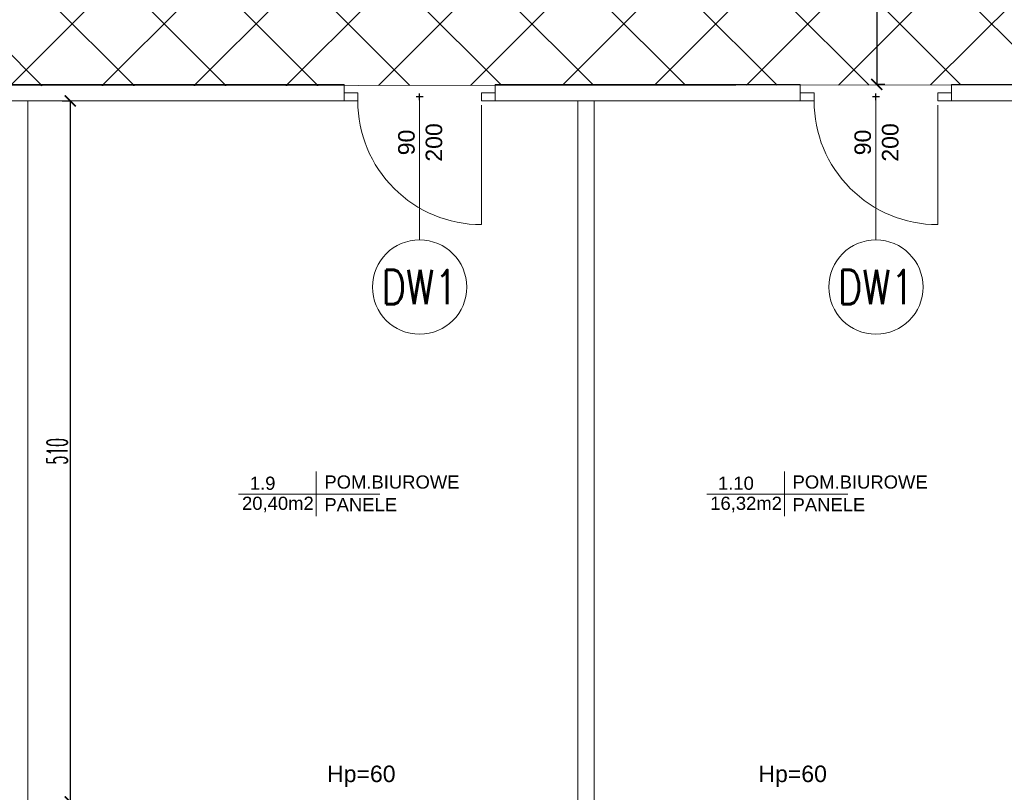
# Model space of a CAD drawing. Header units: millimetres. Extents: x -604189 to 881711, y -381903 to -7297.
# Tile 37 of 256: x -562337 to -555173, y -205189 to -199566. Entities that reach past the tile are written whole.
import ezdxf
from ezdxf.enums import TextEntityAlignment as Align

# ---------------------------------------------------------------- set-up
doc = ezdxf.new("R2010")
doc.units = ezdxf.units.MM
doc.header["$LTSCALE"] = 100
doc.linetypes.add('ACAD_ISO04W100', pattern=[30.5, 24, -3, 0.5, -3])
doc.layers.get('Defpoints').update_dxf_attribs({"color": 30})
for name, color, linetype, lineweight in [('2_gk', 111, 'Continuous', 18), ('drzwi', 72, 'Continuous', 20), ('RCAD_wymiary', 7, 'Continuous', 18), ('strop osie', 80, 'ACAD_ISO04W100', 5), ('wym_50rz', 101, 'Continuous', 13), ('ściana', 7, 'Continuous', 40)]:
    doc.layers.add(name, color=color, linetype=linetype, lineweight=lineweight)
doc.layers.add('LC', color=3, linetype='Continuous')
doc.layers.add('OPIS', color=7, linetype='Continuous')
doc.styles.add('Arial', font='arial.ttf')
doc.styles.add('ARIAL_1', font='arial.ttf')
doc.styles.add('ROMANS', font='romans.shx', dxfattribs={"width": 0.8, "height": 10})
doc.styles.get("Standard").update_dxf_attribs({"font": 'romans.shx', "width": 0.5})
doc.dimstyles.new('1 50', dxfattribs={"dimtxt": 150, "dimasz": 80, "dimexe": 1, "dimexo": 1, "dimgap": 20, "dimtad": 1, "dimdec": 0, "dimlfac": 0.1, "dimtxsty": 'Standard', "dimblk": 'ARCHTICK', "dimcen": 200, "dimclrd": 2, "dimadec": 1, "dimazin": 0, "dimtfac": 1, "dimtdec": 0, "dimtmove": 0, "dimatfit": 3, "dimldrblk": 'ARCHTICK', "dimfxl": 120, "dimfxlon": 1, "dimtfill": 1, "dimarcsym": 0})

# ---------------------------------------------------------------- blocks, each defined once
blk = doc.blocks.new('dd02')
at = {"linetype": 'ByBlock'}
blk.add_lwpolyline([(3, 0), (90, 0)], dxfattribs=at)
at = {"color": 8, "linetype": 'ByBlock', "lineweight": 0}
blk.add_arc((0, 0), 90, 270, 0, dxfattribs=at)
blk = doc.blocks.new('def01')
at = {"layer": 'Defpoints', "linetype": 'Continuous'}
blk.add_lwpolyline([(2.5, 0), (-2.5, 0)], dxfattribs=at)
blk = doc.blocks.new('def02')
at = {"layer": 'Defpoints'}
blk.add_blockref('def01', (0, 0), dxfattribs=at)
at = {"layer": 'Defpoints', "rotation": 90}
blk.add_blockref('def01', (0, 0), dxfattribs=at)
blk = doc.blocks.new('dalu01')
at = {"ltscale": 3}
blk.add_lwpolyline([(3, 0), (3, -10), (-3, -10), (-3, 0)], dxfattribs=at)
blk = doc.blocks.new('d_90alu')
blk.add_blockref('dalu01', (-3, 0))
at = {"linetype": 'ByBlock'}
blk.add_blockref('dd02', (0, -10), dxfattribs=at)
at = {"xscale": -1, "rotation": 180}
blk.add_blockref('dalu01', (-3, -110), dxfattribs=at)
at = {"layer": 'Defpoints'}
blk.add_blockref('def02', (-3, -55), dxfattribs=at)
blk = doc.blocks.new('opis_osi_circle')
at = {"linetype": 'ByBlock', "lineweight": -2}
blk.add_circle((0, 0), 34.95, dxfattribs=at)
blk = doc.blocks.new('_ArchTick')
at = {"layer": 'strop osie', "color": 0, "const_width": 0.15}
blk.add_lwpolyline([(-0.5, -0.5), (0.5, 0.5)], dxfattribs=at)
blk = doc.blocks.new('*D3138')
at = {"layer": 'Defpoints', "color": 0, "lineweight": 5, "transparency": 16777216}
for p in [(-562276.8, -200157.4), (-562276.8, -205257.4), (-561968.9, -205257.4)]:
    blk.add_point(p, dxfattribs=at)
at = {"layer": 'OPIS', "color": 0, "linetype": 'Continuous', "lineweight": -2, "transparency": 16777216}
for p, q in [((-562028.9, -200157.4), (-561967.9, -200157.4)), ((-562028.9, -205257.4), (-561967.9, -205257.4))]:
    blk.add_line(p, q, dxfattribs=at)
at = {"layer": 'OPIS', "color": 2, "lineweight": -2, "transparency": 16777216}
blk.add_line((-561968.9, -200157.4), (-561968.9, -205257.4), dxfattribs=at)
at = {"layer": 'OPIS', "color": 2, "lineweight": -2, "transparency": 16777216, "xscale": 80, "yscale": 80, "zscale": 80}
for p, rotation in [((-561968.9, -200157.4), 90), ((-561968.9, -205257.4), 270)]:
    blk.add_blockref('_ArchTick', p, dxfattribs=dict(at, rotation=rotation))
at = {"layer": 'OPIS', "color": 0, "lineweight": 15, "transparency": 16777216, "insert": (-562063.9, -202707.4), "char_height": 150, "attachment_point": 5, "rotation": 90, "bg_fill": 3, "box_fill_scale": 1.1, "bg_fill_color": 256, "bg_fill_true_color": 13158600, "bg_fill_transparency": 0}
blk.add_mtext('510', dxfattribs=at)
blk = doc.blocks.new('*D3332')
at = {"layer": 'Defpoints', "color": 0, "linetype": 'ByBlock', "lineweight": 5, "transparency": 16777216}
for p in [(-555636.8, -198407.4), (-556101.1, -200037.4), (-555556.8, -200037.4)]:
    blk.add_point(p, dxfattribs=at)
at = {"layer": 'OPIS', "color": 0, "linetype": 'Continuous', "lineweight": -2, "transparency": 16777216}
for p, q in [((-556041.1, -198407.4), (-556102.1, -198407.4)), ((-556041.1, -200037.4), (-556102.1, -200037.4))]:
    blk.add_line(p, q, dxfattribs=at)
at = {"layer": 'OPIS', "color": 2, "lineweight": -2, "transparency": 16777216}
blk.add_line((-556101.1, -198407.4), (-556101.1, -200037.4), dxfattribs=at)
at = {"layer": 'OPIS', "color": 2, "linetype": 'ByBlock', "lineweight": -2, "transparency": 16777216, "xscale": 80, "yscale": 80, "zscale": 80}
for p, rotation in [((-556101.1, -198407.4), 90), ((-556101.1, -200037.4), 270)]:
    blk.add_blockref('_ArchTick', p, dxfattribs=dict(at, rotation=rotation))
at = {"layer": 'OPIS', "color": 0, "linetype": 'ByBlock', "lineweight": 9, "transparency": 16777216, "insert": (-556196.1, -199222.4), "char_height": 150, "attachment_point": 5, "rotation": 90, "bg_fill": 3, "box_fill_scale": 1.1, "bg_fill_color": 256, "bg_fill_true_color": 13158600, "bg_fill_transparency": 0}
blk.add_mtext('163', dxfattribs=at)

msp = doc.modelspace()

# ---------------------------------------------------------------- linework, layer by layer
at = {"color": 0, "linetype": 'ByBlock', "lineweight": 15}
for p, q in [((-562996.8, -200037.4), (-559976.8, -200037.4)), ((-558876.8, -200037.4), (-556656.8, -200037.4)), ((-555556.8, -200037.4), (-553336.8, -200037.4)), ((-562996.8, -200157.4), (-559976.8, -200157.4)), ((-562276.8, -200157.4), (-562276.8, -205257.4)), ((-558876.8, -200157.4), (-556656.8, -200157.4)), ((-558276.8, -200157.4), (-558276.8, -205257.4)), ((-558156.8, -200157.4), (-558156.8, -205257.4)), ((-555556.8, -200157.4), (-553336.8, -200157.4))]:
    msp.add_line(p, q, dxfattribs=at)
at = {"color": 0, "lineweight": 9}
for p, q in [((-559426.8, -200102.4), (-559426.8, -201168.3)), ((-556106.8, -200102.4), (-556106.8, -201168.3))]:
    msp.add_line(p, q, dxfattribs=at)
at = {"layer": '2_gk', "color": 0}
for points in [[(-559976.8, -200157.4), (-559976.8, -200037.4)], [(-558876.8, -200157.4), (-558876.8, -200037.4)], [(-556656.8, -200157.4), (-556656.8, -200037.4)], [(-555556.8, -200157.4), (-555556.8, -200037.4)]]:
    msp.add_lwpolyline(points, dxfattribs=at)
at = {"layer": 'OPIS', "color": 0, "lineweight": 5}
msp.add_lwpolyline([(-579836.8, -193157.4), (-576656.8, -193157.4), (-576656.8, -198407.4), (-551636.8, -198396.3), (-551636.8, -200037.4), (-570846.8, -200053.2)], dxfattribs=at)
at = {"layer": 'ściana', "color": 0, "lineweight": 18}
for p, q in [((-560179.3, -202853.8), (-560179.6, -203179.4)), ((-556772.8, -202853.8), (-556773, -203179.4)), ((-560744.5, -203018.8), (-559717.4, -203018.8)), ((-557337.9, -203018.8), (-556310.9, -203018.8))]:
    msp.add_line(p, q, dxfattribs=at)

# ---------------------------------------------------------------- block references
at = {"layer": 'drzwi', "color": 0, "xscale": 10, "yscale": 10, "zscale": 10, "rotation": 270.0000000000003}
for p in [(-558876.8, -200157.4), (-555556.8, -200157.4)]:
    msp.add_blockref('d_90alu', p, dxfattribs=at)
at = {"layer": 'wym_50rz', "color": 0, "linetype": 'ByBlock', "lineweight": 20, "xscale": -9.81334601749, "yscale": 9.81334601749, "zscale": 9.81334601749, "rotation": 90}
for p in [(-559426.8, -201511.3), (-556106.8, -201511.3)]:
    msp.add_blockref('opis_osi_circle', p, dxfattribs=at)

# ---------------------------------------------------------------- texts
at = {"layer": 'LC', "color": 0, "style": 'ARIAL_1'}
for s, p in [('1.9', (-560662.3, -202987.2)), ('POM.BIUROWE', (-560119.9, -202978.3)), ('1.10', (-557255.8, -202987.2)), ('POM.BIUROWE', (-556713.3, -202978.3)), ('20,40m2', (-560719, -203133.1)), ('PANELE', (-560120, -203143.3)), ('16,32m2', (-557312.4, -203133.1)), ('PANELE', (-556713.4, -203143.3))]:
    msp.add_text(s, height=96, dxfattribs=at).set_placement(p)
at = {"layer": 'RCAD_wymiary', "color": 0, "char_height": 120, "width": 4395.861, "style": 'Arial'}
for s, insert, attachment_point, rotation in [('{\\C1;90\\P200}', (-559583, -200459.2), 2, 90), ('{\\C1;90\\P200}', (-556263, -200459.2), 2, 90), ('{\\C1;Hp=60}', (-559851.1, -205150.5), 8, 0.05112), ('{\\C1;Hp=60}', (-556712.5, -205150.5), 8, 0.05112)]:
    msp.add_mtext(s, dxfattribs=dict(at, insert=insert, attachment_point=attachment_point, rotation=rotation))
at = {"layer": 'wym_50rz', "color": 0, "linetype": 'ByBlock', "lineweight": 20, "style": 'ROMANS', "width": 0.8}
for p in [(-559426.8, -201511.3), (-556106.8, -201511.3)]:
    msp.add_text('DW1', height=250, dxfattribs=at).set_placement(p, align=Align.MIDDLE_CENTER)

# ---------------------------------------------------------------- next in the draw order: dimensions: what is measured, and where the dimension line sits
at = {"layer": 'OPIS', "color": 0, "lineweight": 15}
dim = msp.add_linear_dim(base=(-561968.9, -205257.4), p1=(-562276.8, -200157.4), p2=(-562276.8, -205257.4), angle=90, dimstyle='1 50', override={"dimfxl": 60, "dimarcsym": 1}, dxfattribs=at)
dim.commit()
dim.dimension.update_dxf_attribs({"geometry": '*D3138', "text_midpoint": (-562063.9, -202707.4)})

# ---------------------------------------------------------------- next in the draw order: hatches: boundary and pattern name
at = {"layer": 'OPIS', "linetype": 'ByBlock', "lineweight": 13}
h = msp.add_hatch(dxfattribs=at)
h.set_pattern_fill('ANSI37', color=0, scale=149)
h.set_pattern_definition([(45, (-296350.26, 111503), (-334.51454, 334.51454), []), (135, (-296350.26, 111503), (-334.51454, -334.51454), [])])
h.paths.add_polyline_path([(-565846.6, -200148.4), (-566196.8, -200149.3), (-566196.8, -200157.4), (-566296.8, -200157.4), (-566296.8, -200149.6), (-566746.8, -200150.9), (-566746.8, -201168.3, -0.414214), (-566403.9, -201511.3, -1), (-567089.8, -201511.3, -0.414214), (-566746.8, -201168.3), (-566746.8, -200936.9, -0.267949), (-567196.8, -200157.4), (-567296.8, -200157.4), (-567296.8, -200152.4), (-567606.8, -200153.3), (-567606.8, -201603.3), (-567556.8, -201603.1), (-567556.8, -205257.4), (-565846.5, -205257.4)])
h.paths.add_polyline_path([(-551636.8, -198396.3), (-576656.8, -198407.4), (-576656.8, -193157.4), (-579836.8, -193157.4), (-579836.8, -200437.4), (-570846.8, -200437.4), (-570846.8, -200053.2), (-551636.8, -200037.4)])
h.paths.add_polyline_path([(-566819.5, -205014.1), (-566583.8, -205014.1), (-566583.8, -204789.1), (-566819.5, -204789.1)], flags=24)
h.paths.add_polyline_path([(-566959.3, -200828.7), (-566427.2, -200828.7), (-566427.2, -200603.7), (-566959.3, -200603.7)], flags=24)
h.paths.add_polyline_path([(-566792, -202497.9), (-566276.9, -202497.9), (-566276.9, -202398.5), (-566792, -202398.5)], flags=24)
h.paths.add_polyline_path([(-566792, -202387.9), (-565854.6, -202387.9), (-565854.6, -202288.5), (-566792, -202288.5)], flags=24)
h.paths.add_polyline_path([(-567194, -202505.3), (-566857.3, -202505.3), (-566857.3, -202389.9), (-567194, -202389.9)], flags=24)
h.paths.add_polyline_path([(-567153.4, -202393.6), (-566996.4, -202393.6), (-566996.4, -202295.6), (-567153.4, -202295.6)], flags=24)
h.paths.add_polyline_path([(-566516.5, -200627.5), (-566516.5, -200287.8), (-566964.3, -200287.8), (-566964.3, -200627.5)], flags=24)

# ---------------------------------------------------------------- next in the draw order: dimensions: what is measured, and where the dimension line sits
at = {"layer": 'OPIS', "color": 0, "linetype": 'ByBlock', "lineweight": 9}
dim = msp.add_linear_dim(base=(-556101.1, -200037.4), p1=(-555636.8, -198407.4), p2=(-555556.8, -200037.4), angle=90, dimstyle='1 50', override={"dimfxl": 60, "dimarcsym": 1}, dxfattribs=at)
dim.commit()
dim.dimension.update_dxf_attribs({"geometry": '*D3332', "text_midpoint": (-556196.1, -199222.4)})

doc.saveas('drawing.dxf')
